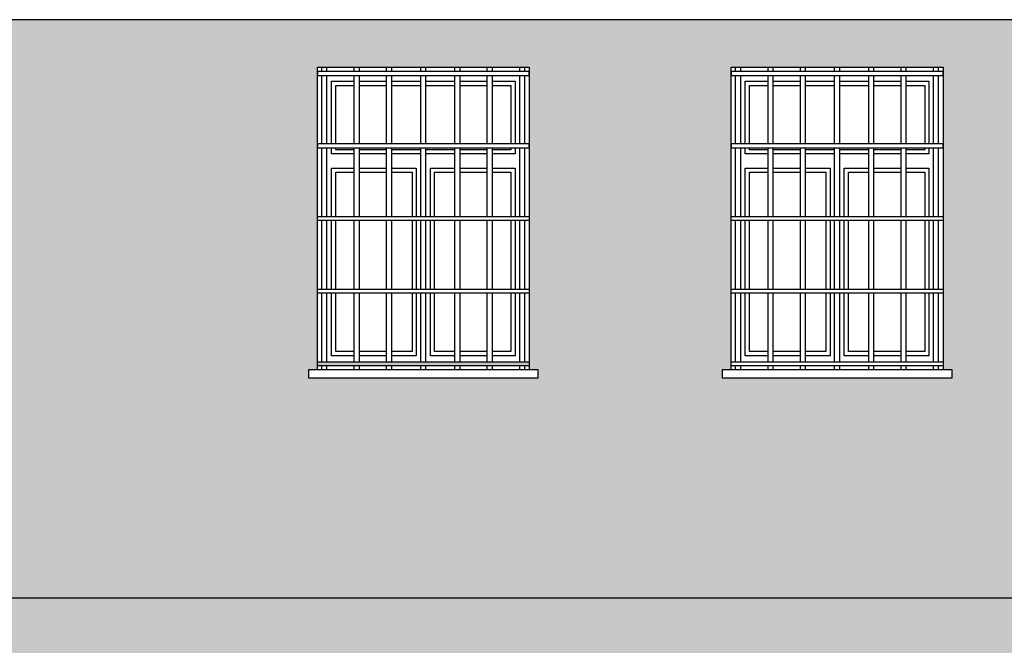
# Model space of a CAD drawing. Header units: millimetres. Extents: x 50026 to 146998, y 1038179 to 1573505.
# Tile 16 of 122: x 51967 to 52455, y 1046590 to 1046900. Entities that reach past the tile are written whole.
import ezdxf

# ---------------------------------------------------------------- set-up
doc = ezdxf.new("R2010")
doc.units = ezdxf.units.MM
doc.header["$LTSCALE"] = 0.025
doc.layers.add('szrafy', color=8, linetype='Continuous')
doc.layers.add('ściany', color=5, linetype='Continuous')

# ---------------------------------------------------------------- blocks, each defined once
blk = doc.blocks.new('4')
at = {"layer": 'ściany'}
h = blk.add_hatch(color=253, dxfattribs=at)
h.dxf.hatch_style = 1
h.paths.add_polyline_path([(53374.84, 1046899.86), (50772.62, 1046899.86), (50772.62, 1046876.35), (50800.23, 1046876.35), (50905.23, 1046876.35), (50905.23, 1046726.35), (50909.63, 1046726.35), (50909.63, 1046722.45), (50795.83, 1046722.45), (50795.83, 1046726.35), (50800.23, 1046726.35), (50800.23, 1046876.35), (50772.62, 1046876.35), (50772.62, 1046613.25), (53374.84, 1046613.25)])
h.paths.add_polyline_path([(52109.83, 1046726.35), (52114.23, 1046726.35), (52114.23, 1046876.35), (52219.23, 1046876.35), (52219.23, 1046726.35), (52223.63, 1046726.35), (52223.63, 1046722.45), (52109.83, 1046722.45)], flags=16)
h.paths.add_polyline_path([(52114.23, 1046730.41), (52219.23, 1046730.41), (52219.23, 1046728.44), (52114.23, 1046728.44)], flags=16)
h.paths.add_polyline_path([(51828.63, 1046726.35), (51828.63, 1046722.45), (51714.83, 1046722.45), (51714.83, 1046726.35), (51719.23, 1046726.35), (51719.23, 1046876.35), (51824.23, 1046876.35), (51824.23, 1046726.35)], flags=16)
h.paths.add_polyline_path([(51824.23, 1046730.41), (51824.23, 1046728.44), (51719.23, 1046728.44), (51719.23, 1046730.41)], flags=0)
h.paths.add_polyline_path([(52314.83, 1046726.35), (52319.23, 1046726.35), (52319.23, 1046876.35), (52424.23, 1046876.35), (52424.23, 1046726.35), (52428.63, 1046726.35), (52428.63, 1046722.45), (52314.83, 1046722.45)], flags=16)
h.paths.add_polyline_path([(52319.23, 1046730.41), (52424.23, 1046730.41), (52424.23, 1046728.44), (52319.23, 1046728.44)], flags=0)
h.paths.add_polyline_path([(51608.63, 1046726.35), (51608.63, 1046722.45), (51494.83, 1046722.45), (51494.83, 1046726.35), (51499.23, 1046726.35), (51499.23, 1046876.35), (51604.23, 1046876.35), (51604.23, 1046726.35)], flags=16)
h.paths.add_polyline_path([(51604.23, 1046730.41), (51604.23, 1046728.44), (51499.23, 1046728.44), (51499.23, 1046730.41)], flags=0)
h.paths.add_polyline_path([(52519.83, 1046726.35), (52524.23, 1046726.35), (52524.23, 1046876.35), (52629.23, 1046876.35), (52629.23, 1046726.35), (52633.63, 1046726.35), (52633.63, 1046722.45), (52519.83, 1046722.45)], flags=16)
h.paths.add_polyline_path([(52524.23, 1046730.41), (52629.23, 1046730.41), (52629.23, 1046728.44), (52524.23, 1046728.44)], flags=16)
h.paths.add_polyline_path([(51403.63, 1046726.35), (51403.63, 1046722.45), (51289.83, 1046722.45), (51289.83, 1046726.35), (51294.23, 1046726.35), (51294.23, 1046876.35), (51399.23, 1046876.35), (51399.23, 1046726.35)], flags=16)
h.paths.add_polyline_path([(51399.23, 1046730.41), (51399.23, 1046728.44), (51294.23, 1046728.44), (51294.23, 1046730.41)], flags=0)
h.paths.add_polyline_path([(52724.83, 1046726.35), (52729.23, 1046726.35), (52729.23, 1046876.35), (52834.23, 1046876.35), (52834.23, 1046726.35), (52838.63, 1046726.35), (52838.63, 1046722.45), (52724.83, 1046722.45)], flags=16)
h.paths.add_polyline_path([(52729.23, 1046730.41), (52834.23, 1046730.41), (52834.23, 1046728.44), (52729.23, 1046728.44)], flags=0)
h.paths.add_polyline_path([(51064.63, 1046726.35), (51064.63, 1046722.45), (50950.83, 1046722.45), (50950.83, 1046726.35), (50955.23, 1046726.35), (50955.23, 1046876.35), (51060.23, 1046876.35), (51060.23, 1046726.35)], flags=16)
h.paths.add_polyline_path([(51060.23, 1046730.41), (51060.23, 1046728.44), (50955.23, 1046728.44), (50955.23, 1046730.41)], flags=0)
h.paths.add_polyline_path([(53083.83, 1046726.35), (53088.23, 1046726.35), (53088.23, 1046876.35), (53193.23, 1046876.35), (53193.23, 1046726.35), (53197.63, 1046726.35), (53197.63, 1046722.45), (53083.83, 1046722.45)], flags=16)
h.paths.add_polyline_path([(53088.23, 1046730.41), (53193.23, 1046730.41), (53193.23, 1046728.44), (53088.23, 1046728.44)], flags=0)
h.paths.add_polyline_path([(53238.83, 1046726.35), (53243.23, 1046726.35), (53243.23, 1046876.35), (53348.23, 1046876.35), (53348.23, 1046726.35), (53352.63, 1046726.35), (53352.63, 1046722.45), (53238.83, 1046722.45)], flags=16)
h.paths.add_polyline_path([(53243.23, 1046730.41), (53348.23, 1046730.41), (53348.23, 1046728.44), (53243.23, 1046728.44)], flags=16)
h = blk.add_hatch(color=254, dxfattribs=at)
h.dxf.hatch_style = 1
h.paths.add_polyline_path([(53374.84, 1046613.25), (50772.62, 1046613.25), (50772.62, 1046583.25), (53374.84, 1046583.25)])
h.paths.add_polyline_path([(53374.84, 1046248.25), (50772.62, 1046248.25), (50772.62, 1046218.25), (50955.23, 1046218.25), (50955.23, 1046081.35), (51060.23, 1046081.35), (51060.23, 1046218.25), (51294.23, 1046218.25), (51294.23, 1046081.35), (51399.23, 1046081.35), (51399.23, 1046218.25), (51499.23, 1046218.25), (51499.23, 1046083.48), (51604.23, 1046083.48), (51604.23, 1046218.25), (51719.23, 1046218.25), (51719.23, 1046081.35), (51824.23, 1046081.35), (51824.23, 1046218.25), (52114.23, 1046218.25), (52114.23, 1046081.35), (52219.23, 1046081.35), (52219.23, 1046218.25), (52319.23, 1046218.25), (52319.23, 1046081.35), (52424.23, 1046081.35), (52424.23, 1046218.25), (52524.23, 1046218.25), (52524.23, 1046081.35), (52629.23, 1046081.35), (52629.23, 1046218.25), (52729.23, 1046218.25), (52729.23, 1046081.35), (52834.23, 1046081.35), (52834.23, 1046218.25), (53088.23, 1046218.25), (53088.23, 1046081.35), (53193.23, 1046081.35), (53193.23, 1046218.25), (53243.23, 1046218.25), (53243.23, 1046081.35), (53348.23, 1046081.35), (53348.23, 1046218.25), (53374.84, 1046218.25)])
h.paths.add_polyline_path([(53400.23, 1046248.25), (53384.84, 1046248.25), (53384.84, 1046218.25), (53400.23, 1046218.25)])
h.paths.add_polyline_path([(53400.23, 1046613.25), (53384.84, 1046613.25), (53384.84, 1046583.25), (53400.23, 1046583.25)])
h.paths.add_polyline_path([(50762.62, 1046613.25), (50747.23, 1046613.25), (50747.23, 1046583.25), (50762.62, 1046583.25)])
h.paths.add_polyline_path([(50762.62, 1046248.25), (50747.23, 1046248.25), (50747.23, 1046218.25), (50762.62, 1046218.25)])

msp = doc.modelspace()

# ---------------------------------------------------------------- linework, layer by layer
at = {"layer": 'ściany', "color": 2}
msp.add_line((53374.83782, 1046899.86299), (50772.61819, 1046899.86299), dxfattribs=at)
at = {"layer": 'ściany', "color": 7}
for p, q in [((52116.44274, 1046874.25633), (52116.44274, 1046876.34794)), ((52118.97594, 1046874.25633), (52118.97594, 1046876.34794)), ((52132.50011, 1046874.25633), (52132.50011, 1046876.34794)), ((52135.03332, 1046874.25633), (52135.03332, 1046876.34794)), ((52148.55749, 1046874.25633), (52148.55749, 1046876.34794)), ((52151.09069, 1046874.25633), (52151.09069, 1046876.34794)), ((52165.45242, 1046874.25633), (52165.45242, 1046876.34794)), ((52167.98562, 1046874.25633), (52167.98562, 1046876.34794)), ((52182.36531, 1046874.25633), (52182.36531, 1046876.34794)), ((52184.89851, 1046874.25633), (52184.89851, 1046876.34794)), ((52198.42269, 1046874.25633), (52198.42269, 1046876.34794)), ((52200.95589, 1046874.25633), (52200.95589, 1046876.34794)), ((52214.48006, 1046874.25633), (52214.48006, 1046876.34794)), ((52217.01327, 1046874.25633), (52217.01327, 1046876.34794)), ((52321.44274, 1046874.25633), (52321.44274, 1046876.34794)), ((52323.97594, 1046874.25633), (52323.97594, 1046876.34794)), ((52337.50011, 1046874.25633), (52337.50011, 1046876.34794)), ((52340.03332, 1046874.25633), (52340.03332, 1046876.34794)), ((52353.55749, 1046874.25633), (52353.55749, 1046876.34794)), ((52356.09069, 1046874.25633), (52356.09069, 1046876.34794)), ((52370.45242, 1046874.25633), (52370.45242, 1046876.34794)), ((52372.98562, 1046874.25633), (52372.98562, 1046876.34794)), ((52387.36531, 1046874.25633), (52387.36531, 1046876.34794)), ((52389.89851, 1046874.25633), (52389.89851, 1046876.34794)), ((52403.42269, 1046874.25633), (52403.42269, 1046876.34794)), ((52405.95589, 1046874.25633), (52405.95589, 1046876.34794)), ((52419.48006, 1046874.25633), (52419.48006, 1046876.34794)), ((52422.01327, 1046874.25633), (52422.01327, 1046876.34794)), ((52116.44274, 1046838.2939), (52116.44274, 1046872.28925)), ((52118.97594, 1046838.2939), (52118.97594, 1046872.28925)), ((52132.50011, 1046838.2939), (52132.50011, 1046872.28925)), ((52135.03332, 1046838.2939), (52135.03332, 1046872.28925)), ((52148.55749, 1046838.2939), (52148.55749, 1046872.28925)), ((52151.09069, 1046838.2939), (52151.09069, 1046872.28925)), ((52165.45242, 1046838.2939), (52165.45242, 1046872.28925)), ((52167.98562, 1046838.2939), (52167.98562, 1046872.28925)), ((52182.36531, 1046838.2939), (52182.36531, 1046872.28925)), ((52184.89851, 1046838.2939), (52184.89851, 1046872.28925)), ((52198.42269, 1046838.2939), (52198.42269, 1046872.28925)), ((52200.95589, 1046838.2939), (52200.95589, 1046872.28925)), ((52214.48006, 1046838.2939), (52214.48006, 1046872.28925)), ((52217.01327, 1046838.2939), (52217.01327, 1046872.28925)), ((52321.44274, 1046838.2939), (52321.44274, 1046872.28925)), ((52323.97594, 1046838.2939), (52323.97594, 1046872.28925)), ((52337.50011, 1046838.2939), (52337.50011, 1046872.28925)), ((52340.03332, 1046838.2939), (52340.03332, 1046872.28925)), ((52353.55749, 1046838.2939), (52353.55749, 1046872.28925)), ((52356.09069, 1046838.2939), (52356.09069, 1046872.28925)), ((52370.45242, 1046838.2939), (52370.45242, 1046872.28925)), ((52372.98562, 1046838.2939), (52372.98562, 1046872.28925)), ((52387.36531, 1046838.2939), (52387.36531, 1046872.28925)), ((52389.89851, 1046838.2939), (52389.89851, 1046872.28925)), ((52403.42269, 1046838.2939), (52403.42269, 1046872.28925)), ((52405.95589, 1046838.2939), (52405.95589, 1046872.28925)), ((52419.48006, 1046838.2939), (52419.48006, 1046872.28925)), ((52422.01327, 1046838.2939), (52422.01327, 1046872.28925)), ((52116.44274, 1046802.33148), (52116.44274, 1046836.32682)), ((52118.97594, 1046802.33148), (52118.97594, 1046836.32682)), ((52132.50011, 1046802.33148), (52132.50011, 1046836.32682)), ((52135.03332, 1046802.33148), (52135.03332, 1046836.32682)), ((52148.55749, 1046802.33148), (52148.55749, 1046836.32682)), ((52151.09069, 1046802.33148), (52151.09069, 1046836.32682)), ((52165.45242, 1046802.33148), (52165.45242, 1046836.32682)), ((52167.98562, 1046802.33148), (52167.98562, 1046836.32682)), ((52182.36531, 1046802.33148), (52182.36531, 1046836.32682)), ((52184.89851, 1046802.33148), (52184.89851, 1046836.32682)), ((52198.42269, 1046802.33148), (52198.42269, 1046836.32682)), ((52200.95589, 1046802.33148), (52200.95589, 1046836.32682)), ((52214.48006, 1046802.33148), (52214.48006, 1046836.32682)), ((52217.01327, 1046802.33148), (52217.01327, 1046836.32682)), ((52321.44274, 1046802.33148), (52321.44274, 1046836.32682)), ((52323.97594, 1046802.33148), (52323.97594, 1046836.32682)), ((52337.50011, 1046802.33148), (52337.50011, 1046836.32682)), ((52340.03332, 1046802.33148), (52340.03332, 1046836.32682)), ((52353.55749, 1046802.33148), (52353.55749, 1046836.32682)), ((52356.09069, 1046802.33148), (52356.09069, 1046836.32682)), ((52370.45242, 1046802.33148), (52370.45242, 1046836.32682)), ((52372.98562, 1046802.33148), (52372.98562, 1046836.32682)), ((52387.36531, 1046802.33148), (52387.36531, 1046836.32682)), ((52389.89851, 1046802.33148), (52389.89851, 1046836.32682)), ((52403.42269, 1046802.33148), (52403.42269, 1046836.32682)), ((52405.95589, 1046802.33148), (52405.95589, 1046836.32682)), ((52419.48006, 1046802.33148), (52419.48006, 1046836.32682)), ((52422.01327, 1046802.33148), (52422.01327, 1046836.32682)), ((52116.44274, 1046766.36906), (52116.44274, 1046800.3644)), ((52118.97594, 1046766.36906), (52118.97594, 1046800.3644)), ((52132.50011, 1046766.36906), (52132.50011, 1046800.3644)), ((52135.03332, 1046766.36906), (52135.03332, 1046800.3644)), ((52148.55749, 1046766.36906), (52148.55749, 1046800.3644)), ((52151.09069, 1046766.36906), (52151.09069, 1046800.3644)), ((52165.45242, 1046766.36906), (52165.45242, 1046800.3644)), ((52167.98562, 1046766.36906), (52167.98562, 1046800.3644)), ((52182.36531, 1046766.36906), (52182.36531, 1046800.3644)), ((52184.89851, 1046766.36906), (52184.89851, 1046800.3644)), ((52198.42269, 1046766.36906), (52198.42269, 1046800.3644)), ((52200.95589, 1046766.36906), (52200.95589, 1046800.3644)), ((52214.48006, 1046766.36906), (52214.48006, 1046800.3644)), ((52217.01327, 1046766.36906), (52217.01327, 1046800.3644)), ((52321.44274, 1046766.36906), (52321.44274, 1046800.3644)), ((52323.97594, 1046766.36906), (52323.97594, 1046800.3644)), ((52337.50011, 1046766.36906), (52337.50011, 1046800.3644)), ((52340.03332, 1046766.36906), (52340.03332, 1046800.3644)), ((52353.55749, 1046766.36906), (52353.55749, 1046800.3644)), ((52356.09069, 1046766.36906), (52356.09069, 1046800.3644)), ((52370.45242, 1046766.36906), (52370.45242, 1046800.3644)), ((52372.98562, 1046766.36906), (52372.98562, 1046800.3644)), ((52387.36531, 1046766.36906), (52387.36531, 1046800.3644)), ((52389.89851, 1046766.36906), (52389.89851, 1046800.3644)), ((52403.42269, 1046766.36906), (52403.42269, 1046800.3644)), ((52405.95589, 1046766.36906), (52405.95589, 1046800.3644)), ((52419.48006, 1046766.36906), (52419.48006, 1046800.3644)), ((52422.01327, 1046766.36906), (52422.01327, 1046800.3644)), ((52116.44274, 1046730.40663), (52116.44274, 1046764.40198)), ((52118.97594, 1046730.40663), (52118.97594, 1046764.40198)), ((52132.50011, 1046730.40663), (52132.50011, 1046764.40198)), ((52135.03332, 1046730.40663), (52135.03332, 1046764.40198)), ((52148.55749, 1046730.40663), (52148.55749, 1046764.40198)), ((52151.09069, 1046730.40663), (52151.09069, 1046764.40198)), ((52165.45242, 1046730.40663), (52165.45242, 1046764.40198)), ((52167.98562, 1046730.40663), (52167.98562, 1046764.40198)), ((52182.36531, 1046730.40663), (52182.36531, 1046764.40198)), ((52184.89851, 1046730.40663), (52184.89851, 1046764.40198)), ((52198.42269, 1046730.40663), (52198.42269, 1046764.40198)), ((52200.95589, 1046730.40663), (52200.95589, 1046764.40198)), ((52214.48006, 1046730.40663), (52214.48006, 1046764.40198)), ((52217.01327, 1046730.40663), (52217.01327, 1046764.40198)), ((52321.44274, 1046730.40663), (52321.44274, 1046764.40198)), ((52323.97594, 1046730.40663), (52323.97594, 1046764.40198)), ((52337.50011, 1046730.40663), (52337.50011, 1046764.40198)), ((52340.03332, 1046730.40663), (52340.03332, 1046764.40198)), ((52353.55749, 1046730.40663), (52353.55749, 1046764.40198)), ((52356.09069, 1046730.40663), (52356.09069, 1046764.40198)), ((52370.45242, 1046730.40663), (52370.45242, 1046764.40198)), ((52372.98562, 1046730.40663), (52372.98562, 1046764.40198)), ((52387.36531, 1046730.40663), (52387.36531, 1046764.40198)), ((52389.89851, 1046730.40663), (52389.89851, 1046764.40198)), ((52403.42269, 1046730.40663), (52403.42269, 1046764.40198)), ((52405.95589, 1046730.40663), (52405.95589, 1046764.40198)), ((52419.48006, 1046730.40663), (52419.48006, 1046764.40198)), ((52422.01327, 1046730.40663), (52422.01327, 1046764.40198)), ((52116.44274, 1046726.34794), (52116.44274, 1046728.43955)), ((52118.97594, 1046726.34794), (52118.97594, 1046728.43955)), ((52132.50011, 1046726.34794), (52132.50011, 1046728.43955)), ((52135.03332, 1046726.34794), (52135.03332, 1046728.43955)), ((52148.55749, 1046726.34794), (52148.55749, 1046728.43955)), ((52151.09069, 1046726.34794), (52151.09069, 1046728.43955)), ((52165.45242, 1046726.34794), (52165.45242, 1046728.43955)), ((52167.98562, 1046726.34794), (52167.98562, 1046728.43955)), ((52182.36531, 1046726.34794), (52182.36531, 1046728.43955)), ((52184.89851, 1046726.34794), (52184.89851, 1046728.43955)), ((52198.42269, 1046726.34794), (52198.42269, 1046728.43955)), ((52200.95589, 1046726.34794), (52200.95589, 1046728.43955)), ((52214.48006, 1046726.34794), (52214.48006, 1046728.43955)), ((52217.01327, 1046726.34794), (52217.01327, 1046728.43955)), ((52321.44274, 1046726.34794), (52321.44274, 1046728.43955)), ((52323.97594, 1046726.34794), (52323.97594, 1046728.43955)), ((52337.50011, 1046726.34794), (52337.50011, 1046728.43955)), ((52340.03332, 1046726.34794), (52340.03332, 1046728.43955)), ((52353.55749, 1046726.34794), (52353.55749, 1046728.43955)), ((52356.09069, 1046726.34794), (52356.09069, 1046728.43955)), ((52370.45242, 1046726.34794), (52370.45242, 1046728.43955)), ((52372.98562, 1046726.34794), (52372.98562, 1046728.43955)), ((52387.36531, 1046726.34794), (52387.36531, 1046728.43955)), ((52389.89851, 1046726.34794), (52389.89851, 1046728.43955)), ((52403.42269, 1046726.34794), (52403.42269, 1046728.43955)), ((52405.95589, 1046726.34794), (52405.95589, 1046728.43955)), ((52419.48006, 1046726.34794), (52419.48006, 1046728.43955)), ((52422.01327, 1046726.34794), (52422.01327, 1046728.43955)), ((53374.83782, 1046613.24601), (50772.61819, 1046613.24601))]:
    msp.add_line(p, q, dxfattribs=at)
at = {"layer": 'ściany', "color": 2}
for points in [[(52114.228, 1046876.34794), (52219.228, 1046876.34794), (52219.228, 1046726.34794), (52114.228, 1046726.34794)], [(52319.228, 1046876.34794), (52424.228, 1046876.34794), (52424.228, 1046726.34794), (52319.228, 1046726.34794)]]:
    msp.add_lwpolyline(points, close=True, dxfattribs=at)
at = {"layer": 'ściany', "color": 7}
for points in [[(52219.228, 1046874.25633), (52114.228, 1046874.25633), (52114.228, 1046872.28925), (52219.228, 1046872.28925)], [(52424.228, 1046874.25633), (52319.228, 1046874.25633), (52319.228, 1046872.28925), (52424.228, 1046872.28925)], [(52219.228, 1046838.2939), (52114.228, 1046838.2939), (52114.228, 1046836.32682), (52219.228, 1046836.32682)], [(52424.228, 1046838.2939), (52319.228, 1046838.2939), (52319.228, 1046836.32682), (52424.228, 1046836.32682)], [(52219.228, 1046800.3644), (52114.228, 1046800.3644), (52114.228, 1046802.33148), (52219.228, 1046802.33148)], [(52424.228, 1046800.3644), (52319.228, 1046800.3644), (52319.228, 1046802.33148), (52424.228, 1046802.33148)], [(52219.228, 1046764.40198), (52114.228, 1046764.40198), (52114.228, 1046766.36906), (52219.228, 1046766.36906)], [(52424.228, 1046764.40198), (52319.228, 1046764.40198), (52319.228, 1046766.36906), (52424.228, 1046766.36906)], [(52219.228, 1046728.43955), (52114.228, 1046728.43955), (52114.228, 1046730.40663), (52219.228, 1046730.40663)], [(52424.228, 1046728.43955), (52319.228, 1046728.43955), (52319.228, 1046730.40663), (52424.228, 1046730.40663)], [(52223.63083, 1046726.34794), (52109.82518, 1046726.34794), (52109.82518, 1046722.45267), (52223.63083, 1046722.45267)], [(52428.63083, 1046726.34794), (52314.82518, 1046726.34794), (52314.82518, 1046722.45267), (52428.63083, 1046722.45267)]]:
    msp.add_lwpolyline(points, close=True, dxfattribs=at)
for points in [[(52121.228, 1046838.2939), (52121.228, 1046869.34794), (52132.50011, 1046869.34794)], [(52121.228, 1046838.2939), (52121.228, 1046869.34794), (52132.50011, 1046869.34794)], [(52135.03332, 1046869.34794), (52148.55749, 1046869.34794)], [(52135.03332, 1046869.34794), (52148.55749, 1046869.34794)], [(52151.09069, 1046869.34794), (52165.45242, 1046869.34794)], [(52151.09069, 1046869.34794), (52165.45242, 1046869.34794)], [(52167.98562, 1046869.34794), (52182.36531, 1046869.34794)], [(52167.98562, 1046869.34794), (52182.36531, 1046869.34794)], [(52184.89851, 1046869.34794), (52198.42269, 1046869.34794)], [(52184.89851, 1046869.34794), (52198.42269, 1046869.34794)], [(52200.95589, 1046869.34794), (52212.228, 1046869.34794), (52212.228, 1046838.2939)], [(52200.95589, 1046869.34794), (52212.228, 1046869.34794), (52212.228, 1046838.2939)], [(52326.228, 1046838.2939), (52326.228, 1046869.34794), (52337.50011, 1046869.34794)], [(52326.228, 1046838.2939), (52326.228, 1046869.34794), (52337.50011, 1046869.34794)], [(52340.03332, 1046869.34794), (52353.55749, 1046869.34794)], [(52340.03332, 1046869.34794), (52353.55749, 1046869.34794)], [(52356.09069, 1046869.34794), (52370.45242, 1046869.34794)], [(52356.09069, 1046869.34794), (52370.45242, 1046869.34794)], [(52372.98562, 1046869.34794), (52387.36531, 1046869.34794)], [(52372.98562, 1046869.34794), (52387.36531, 1046869.34794)], [(52389.89851, 1046869.34794), (52403.42269, 1046869.34794)], [(52389.89851, 1046869.34794), (52403.42269, 1046869.34794)], [(52405.95589, 1046869.34794), (52417.228, 1046869.34794), (52417.228, 1046838.2939)], [(52405.95589, 1046869.34794), (52417.228, 1046869.34794), (52417.228, 1046838.2939)], [(52121.228, 1046833.35875), (52121.228, 1046836.32682)], [(52132.50011, 1046833.35875), (52121.228, 1046833.35875), (52121.228, 1046836.32682)], [(52212.228, 1046836.32682), (52212.228, 1046833.35875), (52200.95589, 1046833.35875)], [(52212.228, 1046836.32682), (52212.228, 1046833.35875)], [(52326.228, 1046833.35875), (52326.228, 1046836.32682)], [(52337.50011, 1046833.35875), (52326.228, 1046833.35875), (52326.228, 1046836.32682)], [(52417.228, 1046836.32682), (52417.228, 1046833.35875), (52405.95589, 1046833.35875)], [(52417.228, 1046836.32682), (52417.228, 1046833.35875)], [(52148.55749, 1046833.35875), (52135.03332, 1046833.35875)], [(52165.45242, 1046833.35875), (52151.09069, 1046833.35875)], [(52182.36531, 1046833.35875), (52167.98562, 1046833.35875)], [(52198.42269, 1046833.35875), (52184.89851, 1046833.35875)], [(52353.55749, 1046833.35875), (52340.03332, 1046833.35875)], [(52370.45242, 1046833.35875), (52356.09069, 1046833.35875)], [(52387.36531, 1046833.35875), (52372.98562, 1046833.35875)], [(52403.42269, 1046833.35875), (52389.89851, 1046833.35875)], [(52121.228, 1046802.33148), (52121.228, 1046826.35875)], [(52121.228, 1046802.33148), (52121.228, 1046826.35875), (52132.50011, 1046826.35875)], [(52135.03332, 1046826.35875), (52148.55749, 1046826.35875)], [(52151.09069, 1046826.35875), (52163.228, 1046826.35875), (52163.228, 1046802.33148)], [(52170.228, 1046802.33148), (52170.228, 1046826.35875), (52182.36531, 1046826.35875)], [(52184.89851, 1046826.35875), (52198.42269, 1046826.35875)], [(52200.95589, 1046826.35875), (52212.228, 1046826.35875), (52212.228, 1046802.33148)], [(52212.228, 1046826.35875), (52212.228, 1046802.33148)], [(52326.228, 1046802.33148), (52326.228, 1046826.35875)], [(52326.228, 1046802.33148), (52326.228, 1046826.35875), (52337.50011, 1046826.35875)], [(52340.03332, 1046826.35875), (52353.55749, 1046826.35875)], [(52356.09069, 1046826.35875), (52368.228, 1046826.35875), (52368.228, 1046802.33148)], [(52375.228, 1046802.33148), (52375.228, 1046826.35875), (52387.36531, 1046826.35875)], [(52389.89851, 1046826.35875), (52403.42269, 1046826.35875)], [(52405.95589, 1046826.35875), (52417.228, 1046826.35875), (52417.228, 1046802.33148)], [(52417.228, 1046826.35875), (52417.228, 1046802.33148)], [(52121.228, 1046766.36906), (52121.228, 1046800.3644)], [(52121.228, 1046766.36906), (52121.228, 1046800.3644)], [(52163.228, 1046800.3644), (52163.228, 1046766.36906)], [(52170.228, 1046766.36906), (52170.228, 1046800.3644)], [(52212.228, 1046800.3644), (52212.228, 1046766.36906)], [(52212.228, 1046800.3644), (52212.228, 1046766.36906)], [(52326.228, 1046766.36906), (52326.228, 1046800.3644)], [(52326.228, 1046766.36906), (52326.228, 1046800.3644)], [(52368.228, 1046800.3644), (52368.228, 1046766.36906)], [(52375.228, 1046766.36906), (52375.228, 1046800.3644)], [(52417.228, 1046800.3644), (52417.228, 1046766.36906)], [(52417.228, 1046800.3644), (52417.228, 1046766.36906)], [(52132.50011, 1046733.34794), (52121.228, 1046733.34794), (52121.228, 1046764.40198)], [(52132.50011, 1046733.34794), (52121.228, 1046733.34794), (52121.228, 1046764.40198)], [(52163.228, 1046764.40198), (52163.228, 1046733.34794), (52151.09069, 1046733.34794)], [(52182.36531, 1046733.34794), (52170.228, 1046733.34794), (52170.228, 1046764.40198)], [(52212.228, 1046764.40198), (52212.228, 1046733.34794), (52200.95589, 1046733.34794)], [(52212.228, 1046764.40198), (52212.228, 1046733.34794), (52200.95589, 1046733.34794)], [(52337.50011, 1046733.34794), (52326.228, 1046733.34794), (52326.228, 1046764.40198)], [(52337.50011, 1046733.34794), (52326.228, 1046733.34794), (52326.228, 1046764.40198)], [(52368.228, 1046764.40198), (52368.228, 1046733.34794), (52356.09069, 1046733.34794)], [(52387.36531, 1046733.34794), (52375.228, 1046733.34794), (52375.228, 1046764.40198)], [(52417.228, 1046764.40198), (52417.228, 1046733.34794), (52405.95589, 1046733.34794)], [(52417.228, 1046764.40198), (52417.228, 1046733.34794), (52405.95589, 1046733.34794)], [(52148.55749, 1046733.34794), (52135.03332, 1046733.34794)], [(52148.55749, 1046733.34794), (52135.03332, 1046733.34794)], [(52163.228, 1046733.34794), (52151.09069, 1046733.34794)], [(52182.36531, 1046733.34794), (52170.228, 1046733.34794)], [(52198.42269, 1046733.34794), (52184.89851, 1046733.34794)], [(52198.42269, 1046733.34794), (52184.89851, 1046733.34794)], [(52353.55749, 1046733.34794), (52340.03332, 1046733.34794)], [(52353.55749, 1046733.34794), (52340.03332, 1046733.34794)], [(52368.228, 1046733.34794), (52356.09069, 1046733.34794)], [(52387.36531, 1046733.34794), (52375.228, 1046733.34794)], [(52403.42269, 1046733.34794), (52389.89851, 1046733.34794)], [(52403.42269, 1046733.34794), (52389.89851, 1046733.34794)]]:
    msp.add_lwpolyline(points, dxfattribs=at)
at = {"layer": 'ściany', "color": 1}
for points in [[(52123.31962, 1046838.2939), (52123.31962, 1046867.25632), (52132.50011, 1046867.25632)], [(52135.03332, 1046867.25632), (52148.55749, 1046867.25632)], [(52151.09069, 1046867.25632), (52165.45242, 1046867.25632)], [(52167.98562, 1046867.25632), (52182.36531, 1046867.25632)], [(52184.89851, 1046867.25632), (52198.42269, 1046867.25632)], [(52200.95589, 1046867.25632), (52210.13638, 1046867.25632), (52210.13638, 1046838.2939)], [(52328.31962, 1046838.2939), (52328.31962, 1046867.25632), (52337.50011, 1046867.25632)], [(52340.03332, 1046867.25632), (52353.55749, 1046867.25632)], [(52356.09069, 1046867.25632), (52370.45242, 1046867.25632)], [(52372.98562, 1046867.25632), (52387.36531, 1046867.25632)], [(52389.89851, 1046867.25632), (52403.42269, 1046867.25632)], [(52405.95589, 1046867.25632), (52415.13638, 1046867.25632), (52415.13638, 1046838.2939)], [(52132.50011, 1046835.45037), (52123.31962, 1046835.45037), (52123.31962, 1046836.32682)], [(52148.55749, 1046835.45037), (52135.03332, 1046835.45037)], [(52165.45242, 1046835.45037), (52151.09069, 1046835.45037)], [(52182.36531, 1046835.45037), (52167.98562, 1046835.45037)], [(52198.42269, 1046835.45037), (52184.89851, 1046835.45037)], [(52210.13638, 1046836.32682), (52210.13638, 1046835.45037), (52200.95589, 1046835.45037)], [(52337.50011, 1046835.45037), (52328.31962, 1046835.45037), (52328.31962, 1046836.32682)], [(52353.55749, 1046835.45037), (52340.03332, 1046835.45037)], [(52370.45242, 1046835.45037), (52356.09069, 1046835.45037)], [(52387.36531, 1046835.45037), (52372.98562, 1046835.45037)], [(52403.42269, 1046835.45037), (52389.89851, 1046835.45037)], [(52415.13638, 1046836.32682), (52415.13638, 1046835.45037), (52405.95589, 1046835.45037)], [(52123.31962, 1046802.33148), (52123.31962, 1046824.26713), (52132.50011, 1046824.26713)], [(52135.03332, 1046824.26713), (52148.55749, 1046824.26713)], [(52151.09069, 1046824.26713), (52161.13638, 1046824.26713), (52161.13638, 1046802.33148)], [(52172.31962, 1046802.33148), (52172.31962, 1046824.26713), (52182.36531, 1046824.26713)], [(52184.89851, 1046824.26713), (52198.42269, 1046824.26713)], [(52200.95589, 1046824.26713), (52210.13638, 1046824.26713), (52210.13638, 1046802.33148)], [(52328.31962, 1046802.33148), (52328.31962, 1046824.26713), (52337.50011, 1046824.26713)], [(52340.03332, 1046824.26713), (52353.55749, 1046824.26713)], [(52356.09069, 1046824.26713), (52366.13638, 1046824.26713), (52366.13638, 1046802.33148)], [(52377.31962, 1046802.33148), (52377.31962, 1046824.26713), (52387.36531, 1046824.26713)], [(52389.89851, 1046824.26713), (52403.42269, 1046824.26713)], [(52405.95589, 1046824.26713), (52415.13638, 1046824.26713), (52415.13638, 1046802.33148)], [(52123.31962, 1046766.36906), (52123.31962, 1046800.3644)], [(52161.13638, 1046800.3644), (52161.13638, 1046766.36906)], [(52172.31962, 1046766.36906), (52172.31962, 1046800.3644)], [(52210.13638, 1046800.3644), (52210.13638, 1046766.36906)], [(52328.31962, 1046766.36906), (52328.31962, 1046800.3644)], [(52366.13638, 1046800.3644), (52366.13638, 1046766.36906)], [(52377.31962, 1046766.36906), (52377.31962, 1046800.3644)], [(52415.13638, 1046800.3644), (52415.13638, 1046766.36906)], [(52132.50011, 1046735.43956), (52123.31962, 1046735.43956), (52123.31962, 1046764.40198)], [(52161.13638, 1046764.40198), (52161.13638, 1046735.43956), (52151.09069, 1046735.43956)], [(52182.36531, 1046735.43956), (52172.31962, 1046735.43956), (52172.31962, 1046764.40198)], [(52210.13638, 1046764.40198), (52210.13638, 1046735.43956), (52200.95589, 1046735.43956)], [(52337.50011, 1046735.43956), (52328.31962, 1046735.43956), (52328.31962, 1046764.40198)], [(52366.13638, 1046764.40198), (52366.13638, 1046735.43956), (52356.09069, 1046735.43956)], [(52387.36531, 1046735.43956), (52377.31962, 1046735.43956), (52377.31962, 1046764.40198)], [(52415.13638, 1046764.40198), (52415.13638, 1046735.43956), (52405.95589, 1046735.43956)], [(52148.55749, 1046735.43956), (52135.03332, 1046735.43956)], [(52198.42269, 1046735.43956), (52184.89851, 1046735.43956)], [(52353.55749, 1046735.43956), (52340.03332, 1046735.43956)], [(52403.42269, 1046735.43956), (52389.89851, 1046735.43956)]]:
    msp.add_lwpolyline(points, dxfattribs=at)

# ---------------------------------------------------------------- block references
at = {"layer": 'szrafy', "color": 24}
msp.add_blockref('4', (0, 0), dxfattribs=at)

doc.saveas('drawing.dxf')
